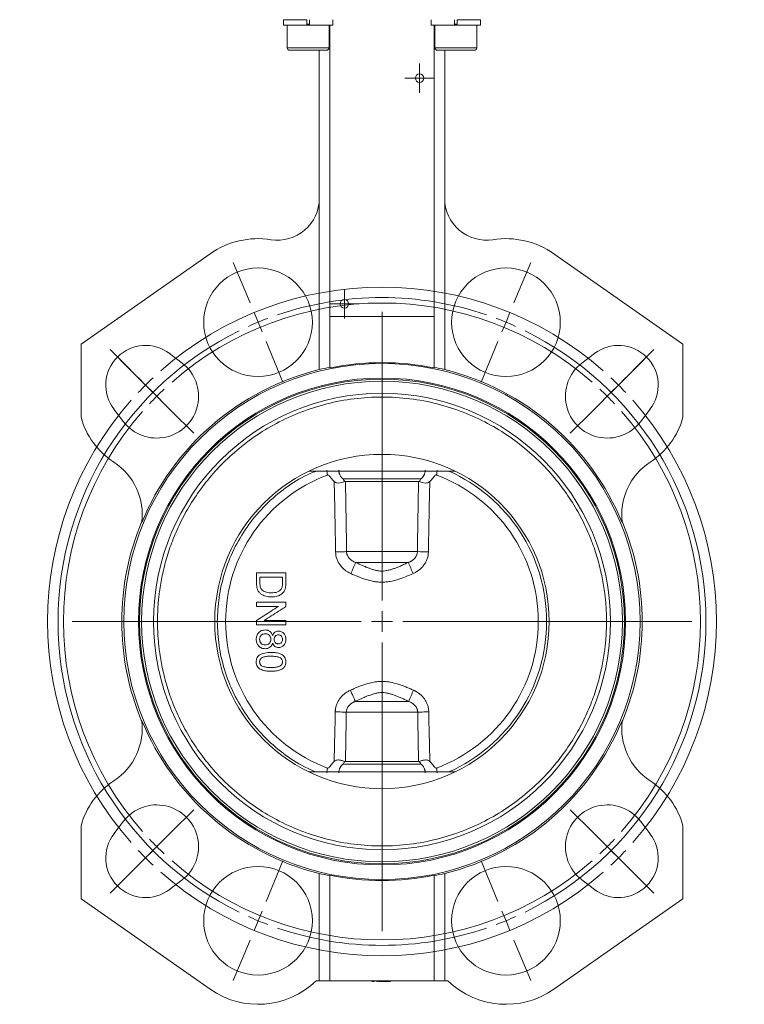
# Model space of a CAD drawing. Header units: millimetres. Extents: x 212 to 798, y -8 to 836.
# Tile 2 of 4: x 212 to 385, y 428 to 663. Entities that reach past the tile are written whole.
import ezdxf

# ---------------------------------------------------------------- set-up
doc = ezdxf.new("R2010")
doc.units = ezdxf.units.MM

# ---------------------------------------------------------------- blocks, each defined once
blk = doc.blocks.new('SW_CENTERMARKSYMBOL_4')
at = {"color": 0, "linetype": 'Continuous', "lineweight": 0}
for p, q in [((0, 2.5), (0, 3.525)), ((0, 0), (0, 2.5)), ((-2.5, 0), (-3.525, 0)), ((0, 0), (-2.5, 0)), ((0, 0), (0, -2.5)), ((0, 0), (2.5, 0)), ((2.5, 0), (3.525, 0)), ((0, -2.5), (0, -3.525))]:
    blk.add_line(p, q, dxfattribs=at)
blk = doc.blocks.new('SW_CENTERMARKSYMBOL_5')
at = {"color": 0, "linetype": 'Continuous', "lineweight": 0}
for p, q in [((0, 2.5), (0, 3.525)), ((0, 0), (0, 2.5)), ((-2.5, 0), (-3.525, 0)), ((0, 0), (-2.5, 0)), ((0, 0), (0, -2.5)), ((0, 0), (2.5, 0)), ((2.5, 0), (3.525, 0)), ((0, -2.5), (0, -3.525))]:
    blk.add_line(p, q, dxfattribs=at)
blk = doc.blocks.new('SW_CENTERMARKSYMBOL_6')
at = {"color": 0, "linetype": 'Continuous', "lineweight": 0}
for p, q in [((-1.91, 4.62), (-5.93, 14.32)), ((61.23, 4.62), (65.25, 14.32)), ((29.66, -66.6), (29.66, 2.5)), ((0, 0), (-0.96, 2.31)), ((0, 0), (0.96, -2.31)), ((59.32, 0), (58.36, -2.31)), ((59.32, 0), (60.27, 2.31)), ((1.91, -4.62), (5.93, -14.32)), ((57.4, -4.62), (53.38, -14.32)), ((-30.45, -11.5), (-35.4, -6.55)), ((89.76, -11.5), (94.71, -6.55)), ((-27.76, -14.18), (-33.06, -8.88)), ((87.08, -14.18), (92.38, -8.88)), ((-26.91, -15.03), (-28.68, -13.26)), ((86.23, -15.03), (87.99, -13.26)), ((-26.91, -15.03), (-25.14, -16.8)), ((-24.22, -17.72), (-25.99, -15.95)), ((83.54, -17.72), (85.31, -15.95)), ((86.23, -15.03), (84.46, -16.8)), ((-24.22, -17.72), (-22.46, -19.49)), ((-23.38, -18.57), (-18.43, -23.52)), ((82.69, -18.57), (77.74, -23.52)), ((83.54, -17.72), (81.77, -19.49)), ((-20.69, -21.25), (-15.38, -26.56)), ((80, -21.25), (74.7, -26.56)), ((29.66, -71.6), (29.66, -69.1)), ((24.66, -71.6), (-44.44, -71.6)), ((29.66, -71.6), (27.16, -71.6)), ((29.66, -71.6), (29.66, -74.1)), ((29.66, -71.6), (32.16, -71.6)), ((34.66, -71.6), (103.76, -71.6)), ((29.66, -76.6), (29.66, -145.7)), ((-20.69, -121.95), (-15.38, -116.64)), ((80, -121.95), (74.7, -116.64)), ((-23.38, -124.63), (-18.43, -119.68)), ((82.69, -124.63), (77.74, -119.68)), ((-24.22, -125.48), (-22.46, -123.71)), ((83.54, -125.48), (81.77, -123.71)), ((-26.91, -128.17), (-25.14, -126.4)), ((-24.22, -125.48), (-25.99, -127.25)), ((83.54, -125.48), (85.31, -127.25)), ((86.23, -128.17), (84.46, -126.4)), ((-27.76, -129.02), (-33.06, -134.32)), ((-26.91, -128.17), (-28.68, -129.94)), ((1.91, -138.58), (5.93, -128.88)), ((57.4, -138.58), (53.38, -128.88)), ((86.23, -128.17), (87.99, -129.94)), ((87.08, -129.02), (92.38, -134.32)), ((-30.45, -131.7), (-35.4, -136.65)), ((89.76, -131.7), (94.71, -136.65)), ((0, -143.2), (0.96, -140.89)), ((59.32, -143.2), (58.36, -140.89)), ((0, -143.2), (-0.96, -145.51)), ((59.32, -143.2), (60.27, -145.51)), ((-1.91, -147.82), (-5.93, -157.52)), ((61.23, -147.82), (65.25, -157.52))]:
    blk.add_line(p, q, dxfattribs=at)
for radius, start, end in [(80, 48.581, 131.419), (77.5, 71.1965, 108.8035), (76.2, 48.7596, 131.2404), (77.5, 110.6517, 112.5), (77.5, 67.5, 69.3483), (77.5, 116.1965, 243.8035), (77.5, 112.5, 114.3483), (77.5, 65.6517, 67.5), (77.5, 296.1965, 63.8035), (80, 133.2095, 135), (80, 45, 46.7905), (80, 135, 136.7905), (76.2, 133.1202, 135), (76.2, 45, 46.8798), (80, 43.2095, 45), (80, 138.581, 221.419), (76.2, 135, 136.8798), (76.2, 43.1202, 45), (80, 318.581, 41.419), (76.2, 138.7596, 221.2404), (76.2, 318.7596, 41.2404), (76.2, 223.1202, 225), (76.2, 315, 316.8798), (80, 223.2095, 225), (76.2, 225, 226.8798), (76.2, 313.1202, 315), (80, 315, 316.7905), (80, 225, 226.7905), (76.2, 228.7596, 311.2404), (80, 313.2095, 315), (80, 228.581, 311.419), (77.5, 245.6517, 247.5), (77.5, 247.5, 249.3483), (77.5, 290.6517, 292.5), (77.5, 292.5, 294.3483), (77.5, 251.1965, 288.8035)]:
    blk.add_arc((29.66, -71.6), radius, start, end, dxfattribs=at)

msp = doc.modelspace()

# ---------------------------------------------------------------- linework, layer by layer
at = {"color": 7, "linetype": 'Continuous', "lineweight": 15}
for p, q in [((274.83, 663.27), (274.83, 661.97)), ((280.4, 663.27), (274.83, 663.27)), ((280.4, 663.27), (280.4, 661.97)), ((281.05, 661.97), (281.05, 663.27)), ((286.63, 661.97), (286.63, 663.27)), ((310.18, 663.27), (310.18, 661.97)), ((315.76, 663.27), (315.76, 661.97)), ((321.98, 663.27), (316.41, 663.27)), ((316.41, 661.97), (316.41, 663.27)), ((321.98, 661.97), (321.98, 663.27)), ((280.4, 661.97), (274.83, 661.97)), ((275.73, 661.97), (275.73, 656.57)), ((281.05, 661.97), (280.4, 661.97)), ((286.63, 661.97), (281.05, 661.97)), ((285.73, 656.57), (285.73, 661.97)), ((285.9, 661.97), (285.9, 653.27)), ((285.93, 653.27), (285.93, 661.97)), ((315.76, 661.97), (310.18, 661.97)), ((310.87, 661.97), (310.87, 653.27)), ((310.9, 653.27), (310.9, 661.97)), ((311.08, 661.97), (311.08, 656.57)), ((316.41, 661.97), (315.76, 661.97)), ((321.98, 661.97), (316.41, 661.97)), ((321.08, 656.57), (321.08, 661.97)), ((285.13, 655.97), (276.33, 655.97)), ((283.4, 655.97), (283.4, 620.51)), ((316.08, 655.97), (311.68, 655.97)), ((313.4, 655.97), (313.4, 620.51)), ((320.48, 655.97), (316.08, 655.97)), ((285.9, 653.27), (285.93, 653.27)), ((285.9, 592.27), (285.9, 653.27)), ((310.87, 653.27), (310.9, 653.27)), ((310.9, 653.27), (310.9, 592.27)), ((283.4, 579.58), (283.4, 620.51)), ((313.4, 620.51), (313.4, 579.58)), ((257.28, 607.26), (226.4, 585.64)), ((339.53, 607.26), (370.4, 585.64)), ((285.9, 592.27), (285.9, 579.95)), ((310.9, 592.27), (285.9, 592.27)), ((310.9, 579.95), (310.9, 592.27)), ((226.4, 585.64), (226.4, 568.14)), ((370.4, 585.64), (370.4, 568.14)), ((247.61, 583.39), (250.6, 581.1)), ((349.2, 583.39), (346.21, 581.1)), ((236.58, 567.08), (234.29, 570.07)), ((360.23, 567.08), (362.52, 570.07)), ((280.97, 555.27), (315.84, 555.27)), ((289.08, 553.4), (307.73, 553.4)), ((307.15, 552.77), (289.66, 552.77)), ((306.88, 536.01), (289.93, 536.01)), ((292.09, 533.41), (304.72, 533.41)), ((269.21, 528.46), (269.21, 529.9)), ((274.6, 529.9), (274.6, 528.48)), ((268.4, 523.89), (268.4, 522.9)), ((275.4, 522.85), (275.4, 523.89)), ((304.8, 500.14), (292.01, 500.14)), ((289.86, 497.54), (306.95, 497.54)), ((289.66, 485.77), (307.15, 485.77)), ((315.84, 483.27), (280.97, 483.27)), ((307.73, 485.15), (289.08, 485.15)), ((234.29, 468.48), (236.58, 471.47)), ((360.23, 471.47), (362.52, 468.48)), ((226.4, 470.41), (226.4, 452.91)), ((370.4, 452.91), (370.4, 470.41)), ((250.6, 457.45), (247.61, 455.16)), ((283.4, 433.27), (283.4, 458.97)), ((285.9, 433.27), (285.9, 458.58)), ((310.9, 433.27), (310.9, 458.58)), ((313.4, 433.27), (313.4, 458.97)), ((349.2, 455.16), (346.21, 457.45)), ((226.4, 452.91), (257.28, 431.29)), ((339.53, 431.29), (370.4, 452.91)), ((282.63, 433.27), (283.4, 433.27)), ((283.4, 433.27), (285.9, 433.27)), ((285.9, 433.27), (310.9, 433.27)), ((296.04, 433.17), (296.04, 433.27)), ((296.04, 433.17), (296.12, 433.17)), ((296.12, 433.17), (296.12, 433.27)), ((296.12, 433.17), (296.39, 433.17)), ((296.39, 433.17), (296.39, 433.27)), ((296.39, 433.17), (296.52, 433.17)), ((296.52, 433.17), (296.52, 433.27)), ((297.18, 433.27), (297.18, 433.16)), ((297.29, 433.17), (297.29, 433.27)), ((297.43, 433.16), (297.43, 433.27)), ((297.43, 433.17), (297.43, 433.27)), ((297.62, 433.17), (297.62, 433.27)), ((297.62, 433.17), (297.74, 433.17)), ((297.74, 433.17), (297.74, 433.27)), ((297.74, 433.17), (297.83, 433.17)), ((297.83, 433.17), (297.83, 433.27)), ((297.83, 433.17), (298.44, 433.17)), ((298.44, 433.17), (298.44, 433.27)), ((298.44, 433.17), (298.45, 433.17)), ((298.45, 433.17), (298.45, 433.27)), ((298.45, 433.16), (298.45, 433.17)), ((298.58, 433.17), (298.58, 433.27)), ((298.59, 433.16), (298.59, 433.27)), ((298.72, 433.17), (298.72, 433.27)), ((298.72, 433.17), (299.3, 433.17)), ((299.3, 433.17), (299.3, 433.27)), ((299.3, 433.17), (299.31, 433.17)), ((299.31, 433.17), (299.31, 433.27)), ((299.43, 433.17), (299.43, 433.27)), ((299.84, 433.17), (299.84, 433.27)), ((300.31, 433.16), (300.31, 433.27)), ((300.31, 433.17), (300.31, 433.27)), ((300.33, 433.17), (300.33, 433.27)), ((300.45, 433.16), (300.45, 433.27)), ((300.45, 433.17), (300.45, 433.27)), ((310.9, 433.27), (313.4, 433.27)), ((313.4, 433.27), (314.18, 433.27))]:
    msp.add_line(p, q, dxfattribs=at)
at = {"color": 8, "linetype": 'Continuous', "lineweight": 15}
for p, q in [((280.4, 662.22), (281.05, 662.22)), ((315.76, 662.22), (316.41, 662.22)), ((275.73, 656.57), (285.73, 656.57)), ((311.08, 656.57), (316.08, 656.57)), ((316.08, 656.57), (321.08, 656.57))]:
    msp.add_line(p, q, dxfattribs=at)
at = {"color": 7, "linetype": 'Continuous', "lineweight": 15}
for centre, radius in [((307.4, 649.27), 1.02), ((268.75, 590.88), 13), ((328.06, 590.88), 13), ((289.4, 595.27), 1.03), ((298.4, 519.27), 61.75), ((298.4, 519.27), 58.25), ((298.4, 519.27), 58), ((298.4, 519.27), 40), ((268.75, 447.67), 13), ((328.06, 447.67), 13)]:
    msp.add_circle(centre, radius, dxfattribs=at)
for centre, radius, start, end in [((276.33, 656.57), 0.6, 180, 270), ((285.13, 656.57), 0.6, 270, 0), ((311.68, 656.57), 0.6, 180, 270), ((320.48, 656.57), 0.6, 270, 0), ((273.4, 620.51), 10, 261.0678, 0), ((323.4, 620.51), 10, 180, 278.9322), ((268.75, 590.88), 20, 81.0678, 125), ((328.06, 590.88), 20, 55, 98.9322), ((241.84, 575.84), 9.5, 52.5608, 217.4392), ((354.97, 575.84), 9.5, 322.5608, 127.4392), ((244.52, 573.16), 10, 217.4392, 52.5608), ((298.4, 519.27), 61.95, 78.3586, 101.6414), ((352.29, 573.16), 10, 127.4392, 322.5608), ((298.4, 519.27), 62.14, 103.9686, 157.7108), ((298.4, 519.27), 62.14, 22.2892, 76.0314), ((298.4, 519.27), 57.5, 0, 180), ((298.4, 519.27), 54.63, 0, 180), ((244.52, 573.16), 18.8, 195.4748, 236.8561), ((352.29, 573.16), 18.8, 303.1439, 344.5252), ((226.04, 544.86), 15, 352.2909, 56.8561), ((370.77, 544.86), 15, 123.1439, 187.7091), ((298.4, 519.27), 37.4, 110.4099, 249.5901), ((298.4, 519.27), 37.4, 290.4099, 69.5901), ((298.4, 519.27), 62.25, 157.3468, 202.6532), ((298.4, 519.27), 62.25, 337.3468, 22.6532), ((310.04, 590.14), 54.23, 266.6659, 269.4336), ((230.79, 558.2), 66.12, 335.4678, 337.9769), ((366.01, 558.2), 66.12, 202.0231, 204.5322), ((298.4, 519.27), 57.5, 180, 360), ((298.4, 519.27), 54.63, 180, 0), ((356.3, 479.52), 55.48, 155.1534, 158.1751), ((226.04, 493.69), 15, 303.1439, 7.7091), ((298.4, 519.27), 62.14, 202.2892, 256.0314), ((298.4, 519.27), 62.14, 283.9686, 337.7108), ((370.77, 493.69), 15, 172.2909, 236.8561), ((244.52, 465.39), 18.8, 123.1439, 164.5252), ((352.29, 465.39), 18.8, 15.4748, 56.8561), ((244.52, 465.39), 10, 307.4392, 142.5608), ((352.29, 465.39), 10, 37.4392, 232.5608), ((241.84, 462.71), 9.5, 142.5608, 307.4392), ((354.97, 462.71), 9.5, 232.5608, 37.4392), ((298.4, 519.27), 61.96, 258.3619, 281.6381), ((268.75, 447.67), 20, 235, 313.9483), ((328.06, 447.67), 20, 226.0517, 305)]:
    msp.add_arc(centre, radius, start, end, dxfattribs=at)
at = {"color": 8, "linetype": 'Continuous', "lineweight": 15}
msp.add_arc((298.4, 519.27), 39.39, 293.9541, 66.0459, dxfattribs=at)
at = {"color": 7, "linetype": 'Continuous', "lineweight": 15}
for centre, start_param, end_param in [((296.06, 519.27), 1.736212, 1.777473), ((300.75, 519.27), 1.364119, 1.40538), ((296.06, 519.27), 4.505712, 4.546973), ((300.75, 519.27), 4.877805, 4.919066)]:
    msp.add_ellipse(centre, major_axis=(61.66, 0), ratio=0.999275, start_param=start_param, end_param=end_param, dxfattribs=at)
for points, knots in [([(352.11, 519.27), (352.11, 519.51), (352.11, 519.99), (352.1, 520.71), (352.07, 521.42), (352.04, 522.13), (352, 522.85), (351.94, 523.56), (351.88, 524.27), (351.81, 524.98), (351.73, 525.69), (351.59, 526.82), (351.35, 528.34), (350.98, 530.31), (350.52, 532.3), (349.77, 535.07), (348.58, 538.61), (346.71, 542.92), (344.33, 547.28), (341.39, 551.63), (337.86, 555.86), (333.73, 559.87), (328.99, 563.56), (323.68, 566.8), (317.86, 569.47), (311.63, 571.47), (305.09, 572.71), (298.4, 573.12), (291.72, 572.71), (285.18, 571.47), (278.95, 569.47), (273.13, 566.8), (267.82, 563.56), (263.08, 559.87), (258.95, 555.86), (255.42, 551.63), (252.48, 547.28), (250.1, 542.92), (248.23, 538.61), (247.04, 535.07), (246.29, 532.3), (245.83, 530.31), (245.46, 528.34), (245.19, 526.58), (244.99, 524.98), (244.86, 523.56), (244.77, 522.13), (244.71, 520.71), (244.7, 519.75), (244.7, 519.27)], [0, 0, 0, 0, 0.004244, 0.008485, 0.012723, 0.016961, 0.021197, 0.025434, 0.029671, 0.03391, 0.038152, 0.042396, 0.054021, 0.06565, 0.078008, 0.090369, 0.11661, 0.144426, 0.173846, 0.204877, 0.237495, 0.271641, 0.307215, 0.344074, 0.38203, 0.420851, 0.460273, 0.5, 0.539728, 0.57915, 0.617971, 0.655927, 0.692786, 0.72836, 0.762506, 0.795124, 0.826155, 0.855575, 0.883391, 0.909632, 0.92199, 0.934351, 0.945976, 0.957605, 0.966089, 0.974565, 0.983038, 0.991514, 1, 1, 1, 1]), ([(285.36, 554.33), (285.35, 554.41), (285.31, 554.56), (285.28, 554.8), (285.25, 555.04), (285.24, 555.28), (285.24, 555.44), (285.23, 555.52)], [0, 0, 0, 0, 0.200448, 0.400311, 0.599949, 0.799725, 1, 1, 1, 1]), ([(285.36, 554.33), (285.41, 554.34), (285.46, 554.34), (285.55, 554.31), (285.59, 554.29), (285.71, 554.21), (285.77, 554.14), (285.97, 553.93), (286.08, 553.78), (286.44, 553.34), (286.69, 553.06), (286.95, 552.79)], [0, 0, 0, 0, 0.0625, 0.0625, 0.125, 0.125, 0.25, 0.25, 0.5, 0.5, 1, 1, 1, 1]), ([(288.06, 555.52), (288.06, 555.47), (288.06, 555.37), (288.07, 555.21), (288.09, 555.06), (288.13, 554.91), (288.16, 554.77), (288.21, 554.62), (288.27, 554.48), (288.35, 554.29), (288.47, 554.07), (288.65, 553.83), (288.85, 553.6), (289, 553.46), (289.08, 553.4)], [0, 0, 0, 0, 0.062269, 0.12466, 0.187138, 0.24967, 0.31222, 0.374758, 0.437253, 0.499676, 0.624182, 0.749157, 0.874461, 1, 1, 1, 1]), ([(307.73, 553.4), (307.78, 553.43), (307.86, 553.51), (307.99, 553.63), (308.1, 553.76), (308.21, 553.9), (308.31, 554.04), (308.4, 554.19), (308.5, 554.38), (308.6, 554.62), (308.69, 554.91), (308.74, 555.21), (308.75, 555.42), (308.75, 555.52)], [0, 0, 0, 0, 0.0717152, 0.1433631, 0.2149327, 0.2864075, 0.357765, 0.4289782, 0.5000161, 0.6250122, 0.7501788, 0.8752647, 1, 1, 1, 1]), ([(309.85, 552.79), (310.12, 553.06), (310.37, 553.35), (310.73, 553.79), (310.84, 553.93), (311.04, 554.14), (311.1, 554.21), (311.22, 554.29), (311.26, 554.32), (311.35, 554.34), (311.4, 554.34), (311.45, 554.33)], [0, 0, 0, 0, 0.5, 0.5, 0.75, 0.75, 0.875, 0.875, 0.9375, 0.9375, 1, 1, 1, 1]), ([(311.57, 555.52), (311.57, 555.44), (311.57, 555.28), (311.56, 555.04), (311.53, 554.8), (311.49, 554.56), (311.46, 554.41), (311.45, 554.33)], [0, 0, 0, 0, 0.200237, 0.399994, 0.599632, 0.799514, 1, 1, 1, 1]), ([(286.95, 552.79), (287.05, 552.69), (287.16, 552.61), (287.39, 552.49), (287.52, 552.45), (287.9, 552.38), (288.15, 552.41), (288.61, 552.49), (288.82, 552.56), (289.19, 552.69), (289.35, 552.75), (289.48, 552.81)], [0, 0, 0, 0, 0.125, 0.125, 0.25, 0.25, 0.5, 0.5, 0.75, 0.75, 1, 1, 1, 1]), ([(289.48, 552.81), (289.45, 552.86), (289.38, 552.96), (289.28, 553.1), (289.18, 553.25), (289.11, 553.34), (289.08, 553.4)], [0, 0, 0, 0, 0.242704, 0.500001, 0.722997, 1, 1, 1, 1]), ([(289.93, 536.01), (289.92, 536.8), (289.9, 538.38), (289.87, 540.75), (289.83, 543.14), (289.79, 545.53), (289.75, 547.94), (289.71, 550.35), (289.68, 551.97), (289.66, 552.77)], [0, 0, 0, 0, 0.14105, 0.282699, 0.42495, 0.567803, 0.711262, 0.855327, 1, 1, 1, 1]), ([(307.15, 552.77), (307.13, 551.97), (307.1, 550.35), (307.06, 547.94), (307.02, 545.53), (306.98, 543.14), (306.94, 540.75), (306.91, 538.38), (306.89, 536.8), (306.88, 536.01)], [0, 0, 0, 0, 0.144673, 0.288738, 0.432197, 0.57505, 0.717301, 0.85895, 1, 1, 1, 1]), ([(307.73, 553.4), (307.66, 553.29), (307.53, 553.1), (307.39, 552.9), (307.33, 552.81)], [0, 0, 0, 0, 0.535728, 1, 1, 1, 1]), ([(309.85, 552.79), (309.76, 552.69), (309.65, 552.61), (309.42, 552.49), (309.29, 552.45), (308.91, 552.38), (308.66, 552.41), (308.2, 552.49), (307.99, 552.56), (307.62, 552.69), (307.46, 552.75), (307.33, 552.81)], [0, 0, 0, 0, 0.125, 0.125, 0.25, 0.25, 0.5, 0.5, 0.75, 0.75, 1, 1, 1, 1]), ([(287.31, 535.92), (287.57, 535.92), (287.83, 535.93), (288.36, 535.94), (288.61, 535.95), (289.08, 535.96), (289.3, 535.97), (289.66, 535.99), (289.81, 536), (289.93, 536.01)], [0, 0, 0, 0, 0.25, 0.25, 0.5, 0.5, 0.75, 0.75, 1, 1, 1, 1]), ([(290.95, 530.75), (290.43, 530.98), (289.96, 531.26), (289.3, 531.77), (289.1, 531.96), (288.71, 532.36), (288.52, 532.58), (288.2, 533.02), (288.05, 533.26), (287.8, 533.75), (287.69, 534.01), (287.41, 534.81), (287.32, 535.35), (287.31, 535.92)], [0, 0, 0, 0, 0.25, 0.25, 0.375, 0.375, 0.5, 0.5, 0.625, 0.625, 0.75, 0.75, 1, 1, 1, 1]), ([(289.93, 536.01), (289.93, 535.96), (289.93, 535.86), (289.95, 535.71), (289.98, 535.56), (290.02, 535.41), (290.06, 535.26), (290.15, 535.03), (290.32, 534.71), (290.59, 534.35), (290.92, 534.04), (291.29, 533.78), (291.68, 533.57), (291.95, 533.46), (292.09, 533.41)], [0, 0, 0, 0, 0.041322, 0.082798, 0.124432, 0.166226, 0.208184, 0.25031, 0.374738, 0.501567, 0.625046, 0.751484, 0.874184, 1, 1, 1, 1]), ([(304.72, 533.41), (304.79, 533.43), (304.93, 533.49), (305.14, 533.58), (305.33, 533.68), (305.59, 533.83), (305.89, 534.04), (306.22, 534.36), (306.49, 534.71), (306.68, 535.07), (306.8, 535.41), (306.86, 535.7), (306.88, 535.91), (306.88, 536.01)], [0, 0, 0, 0, 0.064002, 0.127133, 0.189473, 0.251098, 0.377437, 0.500826, 0.626788, 0.750386, 0.834236, 0.917431, 1, 1, 1, 1]), ([(309.5, 535.92), (309.49, 535.36), (309.4, 534.81), (309.13, 534.02), (309.02, 533.76), (308.76, 533.27), (308.61, 533.03), (308.29, 532.58), (308.11, 532.36), (307.72, 531.96), (307.51, 531.78), (307.07, 531.44), (306.84, 531.28), (306.36, 530.99), (306.12, 530.86), (305.86, 530.75)], [0, 0, 0, 0, 0.25, 0.25, 0.375, 0.375, 0.5, 0.5, 0.625, 0.625, 0.75, 0.75, 0.875, 0.875, 1, 1, 1, 1]), ([(304.72, 533.41), (304.52, 533.32), (304.14, 533.14), (303.59, 532.88), (302.94, 532.59), (302.23, 532.29), (301.42, 531.98), (300.65, 531.72), (299.89, 531.51), (299.15, 531.37), (298.64, 531.34), (298.13, 531.34), (297.61, 531.38), (296.86, 531.52), (296.09, 531.74), (295.32, 532), (294.52, 532.32), (293.73, 532.65), (292.91, 533.02), (292.37, 533.28), (292.09, 533.41)], [0, 0, 0, 0, 0.048423, 0.094199, 0.137362, 0.206013, 0.268399, 0.331402, 0.388712, 0.445413, 0.5, 0.503031, 0.558375, 0.61598, 0.673878, 0.737609, 0.798967, 0.866348, 0.930376, 1, 1, 1, 1]), ([(268.4, 530.89), (269.18, 530.89), (270.74, 530.89), (273.07, 530.89), (274.63, 530.89), (275.4, 530.89)], [0, 0, 0, 0, 0.333334, 0.666666, 1, 1, 1, 1]), ([(268.4, 528.38), (268.4, 528.8), (268.4, 529.63), (268.4, 530.47), (268.4, 530.89)], [0, 0, 0, 0, 0.5, 1, 1, 1, 1]), ([(275.4, 530.89), (275.4, 530.49), (275.4, 529.69), (275.4, 528.89), (275.4, 528.49)], [0, 0, 0, 0, 0.5, 1, 1, 1, 1]), ([(305.86, 530.75), (305.27, 530.48), (304.67, 530.23), (303.45, 529.75), (302.84, 529.53), (301.6, 529.14), (300.97, 528.98), (299.99, 528.81), (299.66, 528.76), (299.01, 528.71), (298.68, 528.69), (298.02, 528.7), (297.7, 528.71), (297.04, 528.78), (296.71, 528.82), (295.74, 529), (295.11, 529.17), (293.89, 529.55), (293.29, 529.77), (292.11, 530.24), (291.52, 530.49), (290.95, 530.75)], [0, 0, 0, 0, 0.125, 0.125, 0.25, 0.25, 0.375, 0.375, 0.4375, 0.4375, 0.5, 0.5, 0.5625, 0.5625, 0.625, 0.625, 0.75, 0.75, 0.875, 0.875, 1, 1, 1, 1]), ([(268.4, 528.38), (268.41, 527.92), (268.45, 527.47), (268.62, 526.93), (268.67, 526.82), (268.77, 526.62), (268.83, 526.52), (269.02, 526.23), (269.18, 526.06), (269.54, 525.77), (269.73, 525.65), (270.15, 525.46), (270.36, 525.38), (270.8, 525.25), (271.03, 525.21), (271.48, 525.16), (271.71, 525.15), (271.94, 525.14)], [0, 0, 0, 0, 0.25, 0.25, 0.3125, 0.3125, 0.375, 0.375, 0.5, 0.5, 0.625, 0.625, 0.75, 0.75, 0.875, 0.875, 1, 1, 1, 1]), ([(274.6, 529.9), (273.7, 529.9), (271.9, 529.9), (270.11, 529.9), (269.21, 529.9)], [0, 0, 0, 0, 0.5, 1, 1, 1, 1]), ([(269.71, 526.81), (269.6, 526.91), (269.52, 527.03), (269.38, 527.29), (269.33, 527.43), (269.23, 527.86), (269.22, 528.16), (269.21, 528.46)], [0, 0, 0, 0, 0.25, 0.25, 0.5, 0.5, 1, 1, 1, 1]), ([(274.6, 528.48), (274.59, 528.29), (274.59, 528.09), (274.56, 527.8), (274.55, 527.7), (274.51, 527.51), (274.49, 527.42), (274.45, 527.33)], [0, 0, 0, 0, 0.5, 0.5, 0.75, 0.75, 1, 1, 1, 1]), ([(275.3, 527.26), (275.35, 527.46), (275.37, 527.67), (275.4, 528.08), (275.4, 528.29), (275.4, 528.49)], [0, 0, 0, 0, 0.5, 0.5, 1, 1, 1, 1]), ([(271.96, 526.13), (271.76, 526.14), (271.56, 526.14), (271.16, 526.18), (270.96, 526.21), (270.57, 526.31), (270.39, 526.38), (270.03, 526.56), (269.86, 526.67), (269.71, 526.81)], [0, 0, 0, 0, 0.25, 0.25, 0.5, 0.5, 0.75, 0.75, 1, 1, 1, 1]), ([(271.94, 525.14), (272.47, 525.15), (272.99, 525.21), (273.75, 525.46), (273.99, 525.58), (274.43, 525.87), (274.63, 526.04), (274.8, 526.24)], [0, 0, 0, 0, 0.5, 0.5, 0.75, 0.75, 1, 1, 1, 1]), ([(274.45, 527.33), (274.4, 527.21), (274.34, 527.11), (274.2, 526.91), (274.11, 526.82), (273.84, 526.57), (273.62, 526.44), (273.17, 526.27), (272.93, 526.21), (272.45, 526.15), (272.2, 526.13), (271.96, 526.13)], [0, 0, 0, 0, 0.125, 0.125, 0.25, 0.25, 0.5, 0.5, 0.75, 0.75, 1, 1, 1, 1]), ([(274.8, 526.24), (274.92, 526.39), (275.03, 526.55), (275.16, 526.8), (275.19, 526.89), (275.26, 527.07), (275.28, 527.17), (275.3, 527.26)], [0, 0, 0, 0, 0.5, 0.5, 0.75, 0.75, 1, 1, 1, 1]), ([(268.4, 523.89), (269.18, 523.89), (270.74, 523.89), (273.07, 523.89), (274.63, 523.89), (275.4, 523.89)], [0, 0, 0, 0, 0.333334, 0.666666, 1, 1, 1, 1]), ([(268.4, 519.55), (268.98, 519.92), (270.15, 520.66), (271.89, 521.78), (273.05, 522.53), (273.63, 522.9)], [0, 0, 0, 0, 0.3333341, 0.6666659, 1, 1, 1, 1]), ([(273.63, 522.9), (272.76, 522.9), (271.02, 522.9), (269.27, 522.9), (268.4, 522.9)], [0, 0, 0, 0, 0.5, 1, 1, 1, 1]), ([(275.4, 522.85), (274.82, 522.47), (273.66, 521.73), (271.92, 520.61), (270.76, 519.86), (270.18, 519.49)], [0, 0, 0, 0, 0.333334, 0.6666658, 1, 1, 1, 1]), ([(243.78, 519.27), (243.73, 519.27), (243.66, 519.27), (243.48, 519.27), (243.36, 519.27), (243.06, 519.27), (242.89, 519.27), (242.5, 519.27), (242.3, 519.27), (241.9, 519.27), (241.71, 519.27), (241.39, 519.27), (241.26, 519.27), (241.06, 519.27), (241, 519.27), (240.92, 519.27), (240.9, 519.27), (240.9, 519.27)], [0, 0, 0, 0, 0.125, 0.125, 0.25, 0.25, 0.375, 0.375, 0.5, 0.5, 0.625, 0.625, 0.75, 0.75, 0.875, 0.875, 1, 1, 1, 1]), ([(243.78, 519.27), (243.85, 519.27), (243.98, 519.27), (244.31, 519.27), (244.51, 519.27), (244.7, 519.27)], [0, 0, 0, 0, 0.5, 0.5, 1, 1, 1, 1]), ([(244.7, 519.27), (244.7, 519.04), (244.7, 518.56), (244.71, 517.84), (244.74, 517.13), (244.77, 516.42), (244.81, 515.7), (244.87, 514.99), (244.93, 514.28), (245, 513.57), (245.08, 512.86), (245.22, 511.73), (245.46, 510.2), (245.83, 508.24), (246.29, 506.25), (247.04, 503.48), (248.23, 499.94), (250.1, 495.63), (252.48, 491.27), (255.42, 486.92), (258.95, 482.69), (263.08, 478.68), (267.82, 474.99), (273.13, 471.75), (278.95, 469.08), (285.18, 467.08), (291.72, 465.84), (298.4, 465.43), (305.09, 465.84), (311.63, 467.08), (317.86, 469.08), (323.68, 471.75), (328.99, 474.99), (333.73, 478.68), (337.86, 482.69), (341.39, 486.92), (344.33, 491.27), (346.71, 495.63), (348.58, 499.94), (349.77, 503.48), (350.52, 506.25), (350.98, 508.24), (351.35, 510.2), (351.62, 511.97), (351.82, 513.56), (351.95, 514.99), (352.04, 516.42), (352.1, 517.84), (352.11, 518.8), (352.11, 519.27)], [0, 0, 0, 0, 0.0042439, 0.0084848, 0.0127235, 0.0169607, 0.0211973, 0.025434, 0.0296714, 0.0339104, 0.0381517, 0.0423961, 0.0540215, 0.0656498, 0.078008, 0.0903693, 0.1166104, 0.1444259, 0.1738459, 0.2048767, 0.2374947, 0.2716408, 0.3072152, 0.3440743, 0.3820298, 0.4208514, 0.4602725, 0.5000005, 0.5397284, 0.5791495, 0.6179711, 0.6559266, 0.6927857, 0.7283602, 0.7625063, 0.7951243, 0.826155, 0.855575, 0.8833905, 0.9096316, 0.9219899, 0.9343511, 0.9459764, 0.9576048, 0.9660894, 0.9745652, 0.9830382, 0.9915145, 1, 1, 1, 1]), ([(268.4, 518.5), (268.4, 518.76), (268.4, 519.02), (268.4, 519.27), (268.4, 519.37), (268.4, 519.46), (268.4, 519.55)], [0, 0, 0, 0, 0.000770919, 0.000770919, 0.000770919, 0.001043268, 0.001043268, 0.001043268, 0.001043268]), ([(275.4, 518.5), (274.63, 518.5), (273.07, 518.5), (270.74, 518.5), (269.18, 518.5), (268.4, 518.5)], [0, 0, 0, 0, 0.333334, 0.666666, 1, 1, 1, 1]), ([(270.18, 519.49), (271.05, 519.49), (272.79, 519.49), (274.53, 519.49), (275.4, 519.49)], [0, 0, 0, 0, 0.5, 1, 1, 1, 1]), ([(275.4, 518.5), (275.4, 518.76), (275.4, 519.02), (275.4, 519.27), (275.4, 519.35), (275.4, 519.42), (275.4, 519.49)], [0.0000000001, 0.0000000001, 0.0000000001, 0.0000000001, 0.0007709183, 0.0007709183, 0.0007709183, 0.0009871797, 0.0009871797, 0.0009871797, 0.0009871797]), ([(353.03, 519.27), (352.96, 519.27), (352.83, 519.27), (352.49, 519.27), (352.3, 519.27), (352.11, 519.27)], [0, 0, 0, 0, 0.5, 0.5, 1, 1, 1, 1]), ([(353.03, 519.27), (353.08, 519.27), (353.15, 519.27), (353.33, 519.27), (353.45, 519.27), (353.75, 519.27), (353.92, 519.27), (354.31, 519.27), (354.51, 519.27), (354.91, 519.27), (355.1, 519.27), (355.42, 519.27), (355.55, 519.27), (355.75, 519.27), (355.81, 519.27), (355.89, 519.27), (355.9, 519.27), (355.9, 519.27)], [0, 0, 0, 0, 0.125, 0.125, 0.25, 0.25, 0.375, 0.375, 0.5, 0.5, 0.625, 0.625, 0.75, 0.75, 0.875, 0.875, 1, 1, 1, 1]), ([(270.47, 517.25), (270.32, 517.24), (270.18, 517.23), (269.89, 517.18), (269.75, 517.14), (269.48, 517.04), (269.35, 516.97), (269.11, 516.8), (269, 516.7), (268.7, 516.39), (268.55, 516.14), (268.4, 515.73), (268.37, 515.58), (268.33, 515.3), (268.32, 515.15), (268.31, 515)], [0, 0, 0, 0, 0.125, 0.125, 0.25, 0.25, 0.375, 0.375, 0.5, 0.5, 0.75, 0.75, 0.875, 0.875, 1, 1, 1, 1]), ([(269.12, 515), (269.13, 515.09), (269.13, 515.18), (269.16, 515.35), (269.19, 515.44), (269.25, 515.61), (269.28, 515.69), (269.38, 515.85), (269.43, 515.92), (269.55, 516.05), (269.63, 516.11), (269.78, 516.2), (269.87, 516.23), (270.12, 516.32), (270.3, 516.35), (270.48, 516.35)], [0, 0, 0, 0, 0.125, 0.125, 0.25, 0.25, 0.375, 0.375, 0.5, 0.5, 0.625, 0.625, 0.75, 0.75, 1, 1, 1, 1]), ([(272.24, 515.92), (272.19, 516.11), (272.11, 516.3), (271.95, 516.55), (271.89, 516.63), (271.76, 516.78), (271.68, 516.85), (271.52, 516.97), (271.43, 517.02), (271.25, 517.1), (271.16, 517.14), (270.87, 517.22), (270.67, 517.24), (270.47, 517.25)], [0, 0, 0, 0, 0.25, 0.25, 0.375, 0.375, 0.5, 0.5, 0.625, 0.625, 0.75, 0.75, 1, 1, 1, 1]), ([(270.48, 516.35), (270.66, 516.35), (270.83, 516.32), (271.08, 516.23), (271.16, 516.19), (271.31, 516.1), (271.38, 516.04), (271.51, 515.92), (271.56, 515.85), (271.66, 515.71), (271.7, 515.63), (271.78, 515.38), (271.81, 515.2), (271.81, 515.02)], [0, 0, 0, 0, 0.25, 0.25, 0.375, 0.375, 0.5, 0.5, 0.625, 0.625, 0.75, 0.75, 1, 1, 1, 1]), ([(273.64, 516.98), (273.48, 516.97), (273.33, 516.95), (273.03, 516.86), (272.88, 516.79), (272.64, 516.6), (272.53, 516.48), (272.36, 516.21), (272.3, 516.07), (272.24, 515.92)], [0, 0, 0, 0, 0.25, 0.25, 0.5, 0.5, 0.75, 0.75, 1, 1, 1, 1]), ([(272.62, 515), (272.62, 515.14), (272.64, 515.27), (272.7, 515.48), (272.72, 515.54), (272.79, 515.66), (272.83, 515.72), (272.97, 515.88), (273.09, 515.96), (273.35, 516.06), (273.49, 516.08), (273.63, 516.08)], [0, 0, 0, 0, 0.25, 0.25, 0.375, 0.375, 0.5, 0.5, 0.75, 0.75, 1, 1, 1, 1]), ([(273.63, 516.08), (273.77, 516.07), (273.9, 516.04), (274.09, 515.96), (274.15, 515.93), (274.26, 515.85), (274.31, 515.81), (274.44, 515.66), (274.5, 515.53), (274.58, 515.28), (274.59, 515.14), (274.6, 515)], [0, 0, 0, 0, 0.25, 0.25, 0.375, 0.375, 0.5, 0.5, 0.75, 0.75, 1, 1, 1, 1]), ([(275.4, 515.02), (275.4, 515.26), (275.37, 515.51), (275.26, 515.86), (275.21, 515.98), (275.1, 516.19), (275.03, 516.3), (274.86, 516.48), (274.77, 516.56), (274.58, 516.71), (274.47, 516.78), (274.14, 516.93), (273.89, 516.97), (273.64, 516.98)], [0, 0, 0, 0, 0.25, 0.25, 0.375, 0.375, 0.5, 0.5, 0.625, 0.625, 0.75, 0.75, 1, 1, 1, 1]), ([(268.31, 515), (268.32, 514.72), (268.35, 514.43), (268.49, 514.02), (268.55, 513.89), (268.7, 513.64), (268.79, 513.52), (268.99, 513.31), (269.1, 513.22), (269.33, 513.05), (269.46, 512.98), (269.86, 512.81), (270.15, 512.77), (270.44, 512.76)], [0, 0, 0, 0, 0.25, 0.25, 0.375, 0.375, 0.5, 0.5, 0.625, 0.625, 0.75, 0.75, 1, 1, 1, 1]), ([(270.45, 513.66), (270.28, 513.66), (270.1, 513.69), (269.85, 513.78), (269.77, 513.82), (269.62, 513.91), (269.55, 513.96), (269.36, 514.15), (269.27, 514.31), (269.15, 514.64), (269.13, 514.82), (269.12, 515)], [0, 0, 0, 0, 0.25, 0.25, 0.375, 0.375, 0.5, 0.5, 0.75, 0.75, 1, 1, 1, 1]), ([(270.44, 512.76), (270.64, 512.76), (270.84, 512.79), (271.22, 512.9), (271.41, 512.98), (271.65, 513.16), (271.73, 513.22), (271.86, 513.37), (271.93, 513.45), (272.09, 513.69), (272.18, 513.88), (272.24, 514.07)], [0, 0, 0, 0, 0.25, 0.25, 0.5, 0.5, 0.625, 0.625, 0.75, 0.75, 1, 1, 1, 1]), ([(271.81, 515.02), (271.81, 514.84), (271.78, 514.66), (271.69, 514.41), (271.66, 514.33), (271.56, 514.17), (271.51, 514.1), (271.31, 513.91), (271.15, 513.82), (270.82, 513.69), (270.64, 513.66), (270.45, 513.66)], [0, 0, 0, 0, 0.25, 0.25, 0.375, 0.375, 0.5, 0.5, 0.75, 0.75, 1, 1, 1, 1]), ([(272.24, 514.07), (272.3, 513.92), (272.36, 513.78), (272.53, 513.53), (272.63, 513.41), (272.87, 513.22), (273.01, 513.14), (273.31, 513.05), (273.46, 513.03), (273.62, 513.03)], [0, 0, 0, 0, 0.25, 0.25, 0.5, 0.5, 0.75, 0.75, 1, 1, 1, 1]), ([(273.59, 513.93), (273.53, 513.93), (273.46, 513.93), (273.33, 513.96), (273.26, 513.98), (273.14, 514.03), (273.08, 514.06), (272.97, 514.14), (272.91, 514.19), (272.78, 514.34), (272.71, 514.46), (272.64, 514.72), (272.62, 514.86), (272.62, 515)], [0, 0, 0, 0, 0.125, 0.125, 0.25, 0.25, 0.375, 0.375, 0.5, 0.5, 0.75, 0.75, 1, 1, 1, 1]), ([(274.6, 515), (274.6, 514.93), (274.59, 514.87), (274.57, 514.73), (274.56, 514.66), (274.5, 514.46), (274.43, 514.34), (274.24, 514.14), (274.12, 514.06), (273.87, 513.95), (273.73, 513.93), (273.59, 513.93)], [0, 0, 0, 0, 0.125, 0.125, 0.25, 0.25, 0.5, 0.5, 0.75, 0.75, 1, 1, 1, 1]), ([(273.62, 513.03), (273.74, 513.03), (273.87, 513.04), (274.11, 513.09), (274.23, 513.13), (274.46, 513.23), (274.56, 513.3), (274.76, 513.45), (274.85, 513.53), (275.01, 513.72), (275.09, 513.82), (275.21, 514.04), (275.25, 514.16), (275.37, 514.51), (275.4, 514.76), (275.4, 515.02)], [0, 0, 0, 0, 0.125, 0.125, 0.25, 0.25, 0.375, 0.375, 0.5, 0.5, 0.625, 0.625, 0.75, 0.75, 1, 1, 1, 1]), ([(271.86, 511.86), (271.36, 511.86), (270.86, 511.83), (269.88, 511.64), (269.4, 511.47), (268.99, 511.18)], [0, 0, 0, 0, 0.5, 0.5, 1, 1, 1, 1]), ([(275.4, 509.62), (275.4, 509.82), (275.38, 510.02), (275.28, 510.4), (275.21, 510.59), (275.04, 510.84), (274.98, 510.92), (274.84, 511.06), (274.77, 511.13), (274.53, 511.31), (274.36, 511.41), (274, 511.57), (273.81, 511.64), (273.42, 511.74), (273.23, 511.77), (272.65, 511.85), (272.25, 511.86), (271.86, 511.86)], [0, 0, 0, 0, 0.125, 0.125, 0.25, 0.25, 0.3125, 0.3125, 0.375, 0.375, 0.5, 0.5, 0.625, 0.625, 0.75, 0.75, 1, 1, 1, 1]), ([(268.99, 511.18), (268.88, 511.08), (268.78, 510.98), (268.6, 510.75), (268.53, 510.62), (268.36, 510.21), (268.32, 509.91), (268.31, 509.62)], [0, 0, 0, 0, 0.25, 0.25, 0.5, 0.5, 1, 1, 1, 1]), ([(268.31, 509.62), (268.32, 509.42), (268.34, 509.22), (268.43, 508.84), (268.51, 508.65), (268.67, 508.4), (268.74, 508.32), (268.87, 508.18), (268.95, 508.11), (269.18, 507.93), (269.36, 507.83), (269.72, 507.67), (269.91, 507.6), (270.29, 507.5), (270.48, 507.47), (271.07, 507.39), (271.46, 507.38), (271.86, 507.38)], [0, 0, 0, 0, 0.125, 0.125, 0.25, 0.25, 0.3125, 0.3125, 0.375, 0.375, 0.5, 0.5, 0.625, 0.625, 0.75, 0.75, 1, 1, 1, 1]), ([(269.12, 509.62), (269.13, 509.76), (269.16, 509.9), (269.26, 510.17), (269.34, 510.29), (269.54, 510.5), (269.65, 510.58), (269.9, 510.72), (270.04, 510.77), (270.45, 510.88), (270.73, 510.92), (271.29, 510.96), (271.58, 510.96), (271.86, 510.97)], [0, 0, 0, 0, 0.125, 0.125, 0.25, 0.25, 0.375, 0.375, 0.5, 0.5, 0.75, 0.75, 1, 1, 1, 1]), ([(271.86, 508.27), (271.58, 508.27), (271.29, 508.28), (270.73, 508.33), (270.45, 508.36), (270.04, 508.47), (269.9, 508.52), (269.65, 508.65), (269.54, 508.74), (269.34, 508.95), (269.26, 509.07), (269.15, 509.33), (269.13, 509.48), (269.12, 509.62)], [0, 0, 0, 0, 0.25, 0.25, 0.5, 0.5, 0.625, 0.625, 0.75, 0.75, 0.875, 0.875, 1, 1, 1, 1]), ([(271.86, 510.97), (272.25, 510.96), (272.63, 510.95), (273.4, 510.85), (273.78, 510.76), (274.12, 510.56)], [0, 0, 0, 0, 0.5, 0.5, 1, 1, 1, 1]), ([(274.6, 509.63), (274.59, 509.56), (274.59, 509.49), (274.57, 509.35), (274.55, 509.28), (274.47, 509.08), (274.39, 508.96), (274.19, 508.75), (274.08, 508.66), (273.83, 508.52), (273.69, 508.47), (273.28, 508.36), (273, 508.33), (272.43, 508.28), (272.14, 508.27), (271.86, 508.27)], [0, 0, 0, 0, 0.0625, 0.0625, 0.125, 0.125, 0.25, 0.25, 0.375, 0.375, 0.5, 0.5, 0.75, 0.75, 1, 1, 1, 1]), ([(271.86, 507.38), (272.25, 507.38), (272.65, 507.39), (273.44, 507.5), (273.82, 507.6), (274.36, 507.84), (274.54, 507.93), (274.77, 508.11), (274.85, 508.18), (274.99, 508.32), (275.05, 508.4), (275.15, 508.57), (275.2, 508.66), (275.27, 508.84), (275.3, 508.93), (275.38, 509.22), (275.4, 509.42), (275.4, 509.62)], [0, 0, 0, 0, 0.25, 0.25, 0.5, 0.5, 0.625, 0.625, 0.6875, 0.6875, 0.75, 0.75, 0.8125, 0.8125, 0.875, 0.875, 1, 1, 1, 1]), ([(274.12, 510.56), (274.19, 510.5), (274.26, 510.45), (274.38, 510.31), (274.43, 510.24), (274.51, 510.08), (274.55, 509.99), (274.59, 509.81), (274.59, 509.72), (274.6, 509.63)], [0, 0, 0, 0, 0.25, 0.25, 0.5, 0.5, 0.75, 0.75, 1, 1, 1, 1]), ([(290.85, 502.83), (291.06, 502.92), (291.46, 503.1), (292.07, 503.36), (292.78, 503.65), (293.59, 503.97), (294.84, 504.39), (296.11, 504.73), (297.41, 504.91), (298.4, 504.96), (299.39, 504.91), (300.7, 504.73), (301.97, 504.39), (303.22, 503.97), (304.13, 503.62), (305.05, 503.23), (305.65, 502.96), (305.96, 502.83)], [0, 0, 0, 0, 0.043171, 0.084862, 0.125145, 0.189154, 0.249816, 0.37445, 0.437359, 0.499926, 0.562321, 0.625078, 0.750233, 0.810925, 0.874968, 0.935862, 1, 1, 1, 1]), ([(287.22, 497.66), (287.23, 497.73), (287.23, 497.87), (287.25, 498.08), (287.27, 498.28), (287.31, 498.56), (287.39, 498.89), (287.55, 499.43), (287.82, 500.07), (288.26, 500.78), (288.7, 501.31), (289.1, 501.7), (289.42, 501.97), (289.76, 502.22), (290.11, 502.44), (290.47, 502.65), (290.72, 502.77), (290.85, 502.83)], [0, 0, 0, 0, 0.0315382, 0.0628459, 0.0939687, 0.1249517, 0.1876622, 0.2495454, 0.3747325, 0.49917, 0.6244861, 0.6870937, 0.7490569, 0.8123963, 0.8751511, 0.9375976, 1, 1, 1, 1]), ([(292.01, 500.14), (291.98, 500.23), (291.93, 500.36), (291.78, 500.7), (291.69, 500.92), (291.48, 501.42), (291.35, 501.7), (291.1, 502.26), (290.97, 502.55), (290.85, 502.83)], [0, 0, 0, 0, 0.25, 0.25, 0.5, 0.5, 0.75, 0.75, 1, 1, 1, 1]), ([(292.01, 500.14), (292.21, 500.24), (292.6, 500.42), (293.16, 500.68), (293.82, 500.98), (294.55, 501.29), (295.37, 501.61), (296.16, 501.89), (296.94, 502.1), (297.69, 502.24), (298.45, 502.28), (299.21, 502.23), (299.97, 502.08), (300.74, 501.86), (301.52, 501.58), (302.33, 501.26), (303.14, 500.92), (303.97, 500.54), (304.52, 500.28), (304.8, 500.14)], [0, 0, 0, 0, 0.048748, 0.094774, 0.138108, 0.207156, 0.269716, 0.333636, 0.391476, 0.448525, 0.503404, 0.558293, 0.61555, 0.673312, 0.737152, 0.798532, 0.866109, 0.930197, 1, 1, 1, 1]), ([(305.96, 502.83), (306.04, 502.79), (306.21, 502.71), (306.45, 502.58), (306.69, 502.45), (306.93, 502.3), (307.16, 502.14), (307.41, 501.94), (307.7, 501.71), (308.1, 501.32), (308.55, 500.78), (308.99, 500.07), (309.26, 499.43), (309.42, 498.9), (309.51, 498.49), (309.57, 498.08), (309.58, 497.8), (309.59, 497.66)], [0, 0, 0, 0, 0.041311, 0.082604, 0.123954, 0.165438, 0.207136, 0.249129, 0.311259, 0.374034, 0.49943, 0.623671, 0.749237, 0.811432, 0.874464, 0.936859, 1, 1, 1, 1]), ([(292.01, 500.14), (291.94, 500.11), (291.8, 500.06), (291.6, 499.97), (291.4, 499.87), (291.14, 499.72), (290.84, 499.5), (290.52, 499.19), (290.25, 498.83), (290.06, 498.47), (289.95, 498.14), (289.88, 497.84), (289.87, 497.64), (289.86, 497.54)], [0, 0, 0, 0, 0.063898, 0.126995, 0.189366, 0.251081, 0.377312, 0.500839, 0.62674, 0.750406, 0.834284, 0.917484, 1, 1, 1, 1]), ([(306.95, 497.54), (306.94, 497.59), (306.94, 497.69), (306.92, 497.84), (306.89, 497.99), (306.86, 498.14), (306.81, 498.28), (306.72, 498.52), (306.56, 498.83), (306.28, 499.19), (305.96, 499.51), (305.6, 499.77), (305.21, 499.98), (304.94, 500.09), (304.8, 500.14)], [0, 0, 0, 0, 0.041302, 0.082778, 0.124425, 0.166244, 0.208233, 0.250391, 0.374844, 0.501566, 0.625166, 0.751477, 0.874308, 1, 1, 1, 1]), ([(286.95, 485.76), (286.97, 486.27), (286.99, 487.26), (287.04, 489.24), (287.1, 491.71), (287.15, 494.2), (287.2, 496.18), (287.21, 497.17), (287.22, 497.66)], [0, 0, 0, 0, 0.1275577, 0.2499967, 0.4999948, 0.7499975, 0.8780945, 1, 1, 1, 1]), ([(289.86, 497.54), (289.75, 497.55), (289.6, 497.57), (289.23, 497.59), (289.02, 497.6), (288.54, 497.62), (288.28, 497.63), (287.76, 497.65), (287.48, 497.65), (287.22, 497.66)], [0, 0, 0, 0, 0.25, 0.25, 0.5, 0.5, 0.75, 0.75, 1, 1, 1, 1]), ([(289.66, 485.77), (289.68, 486.57), (289.71, 488.14), (289.75, 490.51), (289.79, 492.86), (289.83, 495.21), (289.85, 496.76), (289.86, 497.54)], [0, 0, 0, 0, 0.201759, 0.402636, 0.602634, 0.801754, 1, 1, 1, 1]), ([(306.95, 497.54), (307.06, 497.55), (307.21, 497.57), (307.58, 497.59), (307.79, 497.6), (308.27, 497.62), (308.52, 497.63), (309.05, 497.65), (309.32, 497.65), (309.59, 497.66)], [0, 0, 0, 0, 0.25, 0.25, 0.5, 0.5, 0.75, 0.75, 1, 1, 1, 1]), ([(306.95, 497.54), (306.96, 496.76), (306.98, 495.21), (307.02, 492.86), (307.06, 490.51), (307.1, 488.14), (307.13, 486.57), (307.15, 485.77)], [0, 0, 0, 0, 0.1982455, 0.3973661, 0.5973638, 0.7982411, 1, 1, 1, 1]), ([(309.59, 497.66), (309.59, 497.17), (309.61, 496.18), (309.65, 494.2), (309.71, 491.71), (309.77, 489.24), (309.82, 487.26), (309.84, 486.27), (309.85, 485.76)], [0, 0, 0, 0, 0.121906, 0.250003, 0.500005, 0.750003, 0.872442, 1, 1, 1, 1]), ([(285.36, 484.22), (285.41, 484.21), (285.46, 484.21), (285.55, 484.24), (285.59, 484.26), (285.71, 484.34), (285.77, 484.41), (285.97, 484.62), (286.08, 484.76), (286.44, 485.2), (286.69, 485.49), (286.95, 485.76)], [0, 0, 0, 0, 0.0625, 0.0625, 0.125, 0.125, 0.25, 0.25, 0.5, 0.5, 1, 1, 1, 1]), ([(289.48, 485.74), (289.35, 485.8), (289.19, 485.86), (288.91, 485.96), (288.81, 485.99), (288.61, 486.05), (288.5, 486.08), (288.27, 486.12), (288.15, 486.14), (287.9, 486.15), (287.78, 486.15), (287.52, 486.1), (287.39, 486.06), (287.16, 485.94), (287.05, 485.86), (286.95, 485.76)], [0, 0, 0, 0, 0.25, 0.25, 0.375, 0.375, 0.5, 0.5, 0.625, 0.625, 0.75, 0.75, 0.875, 0.875, 1, 1, 1, 1]), ([(289.08, 485.15), (289.15, 485.26), (289.27, 485.45), (289.42, 485.65), (289.48, 485.74)], [0, 0, 0, 0, 0.5357318, 1, 1, 1, 1]), ([(307.33, 485.74), (307.46, 485.8), (307.62, 485.86), (307.9, 485.96), (308, 485.99), (308.2, 486.05), (308.31, 486.08), (308.54, 486.12), (308.66, 486.14), (308.91, 486.15), (309.03, 486.15), (309.29, 486.1), (309.42, 486.06), (309.65, 485.94), (309.76, 485.86), (309.85, 485.76)], [0, 0, 0, 0, 0.25, 0.25, 0.375, 0.375, 0.5, 0.5, 0.625, 0.625, 0.75, 0.75, 0.875, 0.875, 1, 1, 1, 1]), ([(307.33, 485.74), (307.36, 485.69), (307.43, 485.59), (307.53, 485.45), (307.63, 485.3), (307.7, 485.21), (307.73, 485.15)], [0, 0, 0, 0, 0.242704, 0.500001, 0.722997, 1, 1, 1, 1]), ([(309.85, 485.76), (310.12, 485.49), (310.37, 485.2), (310.73, 484.76), (310.84, 484.61), (311.04, 484.41), (311.1, 484.34), (311.22, 484.26), (311.26, 484.23), (311.35, 484.21), (311.4, 484.21), (311.45, 484.22)], [0, 0, 0, 0, 0.5, 0.5, 0.75, 0.75, 0.875, 0.875, 0.9375, 0.9375, 1, 1, 1, 1]), ([(285.23, 483.03), (285.24, 483.11), (285.24, 483.27), (285.25, 483.51), (285.28, 483.75), (285.31, 483.99), (285.35, 484.14), (285.36, 484.22)], [0, 0, 0, 0, 0.200237, 0.399994, 0.599632, 0.799514, 1, 1, 1, 1]), ([(289.08, 485.15), (289.03, 485.12), (288.95, 485.04), (288.82, 484.92), (288.71, 484.79), (288.6, 484.65), (288.5, 484.51), (288.41, 484.36), (288.31, 484.17), (288.21, 483.93), (288.12, 483.64), (288.07, 483.34), (288.06, 483.13), (288.06, 483.03)], [0, 0, 0, 0, 0.071715, 0.143363, 0.214933, 0.286407, 0.357765, 0.428978, 0.500016, 0.625012, 0.750179, 0.875265, 1, 1, 1, 1]), ([(308.75, 483.03), (308.75, 483.08), (308.75, 483.18), (308.74, 483.34), (308.71, 483.49), (308.68, 483.64), (308.64, 483.78), (308.6, 483.93), (308.54, 484.07), (308.46, 484.25), (308.34, 484.48), (308.16, 484.72), (307.96, 484.95), (307.81, 485.09), (307.73, 485.15)], [0, 0, 0, 0, 0.062269, 0.12466, 0.187138, 0.24967, 0.31222, 0.374758, 0.437253, 0.499676, 0.624182, 0.749157, 0.874461, 1, 1, 1, 1]), ([(311.45, 484.22), (311.46, 484.14), (311.49, 483.99), (311.53, 483.75), (311.56, 483.51), (311.57, 483.27), (311.57, 483.11), (311.57, 483.03)], [0, 0, 0, 0, 0.200448, 0.400311, 0.599949, 0.799725, 1, 1, 1, 1]), ([(297.18, 433.17), (297.18, 433.17), (297.18, 433.17), (297.18, 433.17), (297.19, 433.17), (297.21, 433.17), (297.22, 433.17), (297.25, 433.17), (297.27, 433.17), (297.28, 433.17), (297.29, 433.17)], [0, 0, 0, 0, 0.129097, 0.252046, 0.373905, 0.5010378, 0.6281707, 0.7513765, 0.872426, 1, 1, 1, 1]), ([(297.29, 433.17), (297.3, 433.17), (297.32, 433.17), (297.34, 433.17), (297.36, 433.17), (297.38, 433.17), (297.4, 433.17), (297.42, 433.17), (297.42, 433.17), (297.43, 433.17), (297.43, 433.17)], [0, 0, 0, 0, 0.127519, 0.249986, 0.371792, 0.49887, 0.625948, 0.748492, 0.870959, 1, 1, 1, 1]), ([(298.51, 433.17), (298.52, 433.17), (298.57, 433.17), (298.58, 433.17), (298.58, 433.17)], [0, 0, 0, 0, 0.2952452, 1, 1, 1, 1]), ([(299.43, 433.17), (299.43, 433.17), (299.44, 433.17), (299.45, 433.17), (299.46, 433.17), (299.48, 433.17), (299.49, 433.17), (299.52, 433.17), (299.54, 433.17), (299.57, 433.17), (299.6, 433.17), (299.63, 433.17), (299.66, 433.17), (299.69, 433.17), (299.73, 433.17), (299.76, 433.17), (299.8, 433.17), (299.83, 433.17), (299.84, 433.17)], [0, 0, 0, 0, 0.072625, 0.141977, 0.208985, 0.273957, 0.336889, 0.398745, 0.460116, 0.520825, 0.580994, 0.640152, 0.698622, 0.757271, 0.816427, 0.876254, 0.937165, 1, 1, 1, 1]), ([(299.84, 433.17), (299.86, 433.17), (299.9, 433.17), (299.96, 433.17), (300.01, 433.17), (300.07, 433.17), (300.12, 433.17), (300.16, 433.17), (300.2, 433.17), (300.24, 433.17), (300.27, 433.17), (300.29, 433.17), (300.3, 433.17), (300.31, 433.17), (300.31, 433.17)], [0, 0, 0, 0, 0.090254, 0.17854, 0.266093, 0.354631, 0.441886, 0.525747, 0.608114, 0.690197, 0.770821, 0.848326, 0.924012, 1, 1, 1, 1]), ([(300.36, 433.17), (300.38, 433.17), (300.43, 433.17), (300.44, 433.17), (300.45, 433.17)], [0, 0, 0, 0, 0.4751816, 1, 1, 1, 1])]:
    msp.add_open_spline(points, degree=3, knots=knots, dxfattribs=at)
at = {"color": 8, "linetype": 'Continuous', "lineweight": 15}
for points, knots in [([(259.01, 519.27), (259.09, 521.18), (259.26, 525.08), (260.61, 530.89), (262.84, 536.59), (265.99, 541.95), (269.96, 546.78), (274.62, 550.84), (278.91, 553.71), (281.73, 554.88), (282.68, 555.27)], [0, 0, 0, 0, 0.125479, 0.255946, 0.39014, 0.526553, 0.663517, 0.799325, 0.932352, 1, 1, 1, 1]), ([(259.01, 519.27), (258.87, 519.27), (258.67, 519.27), (258.52, 519.27), (258.48, 519.27)], [0, 0, 0, 0, 0.736015, 1, 1, 1, 1]), ([(282.68, 483.27), (281.73, 483.67), (278.91, 484.84), (274.62, 487.71), (269.96, 491.77), (265.99, 496.6), (262.84, 501.96), (260.61, 507.66), (259.26, 513.47), (259.09, 517.37), (259.01, 519.27)], [0, 0, 0, 0, 0.067648, 0.200675, 0.336483, 0.473447, 0.60986, 0.744054, 0.874521, 1, 1, 1, 1])]:
    msp.add_open_spline(points, degree=3, knots=knots, dxfattribs=at)
at = {"color": 7, "linetype": 'Continuous', "lineweight": 15}
for points in [[(287.31, 535.92), (287.22, 541.54), (287.1, 547.17), (286.95, 552.79)], [(289.48, 552.81), (289.55, 552.79), (289.61, 552.77), (289.66, 552.77)], [(307.15, 552.77), (307.2, 552.77), (307.26, 552.79), (307.33, 552.81)], [(309.85, 552.79), (309.71, 547.17), (309.59, 541.54), (309.5, 535.92)], [(289.66, 485.77), (289.61, 485.77), (289.55, 485.76), (289.48, 485.74)], [(307.33, 485.74), (307.26, 485.76), (307.2, 485.77), (307.15, 485.77)]]:
    msp.add_open_spline(points, degree=3, dxfattribs=at)

# ---------------------------------------------------------------- block references
at = {"color": 7, "linetype": 'Continuous', "lineweight": 0}
for name, p in [('SW_CENTERMARKSYMBOL_4', (307.4, 649.27)), ('SW_CENTERMARKSYMBOL_6', (268.75, 590.88)), ('SW_CENTERMARKSYMBOL_5', (289.4, 595.27))]:
    msp.add_blockref(name, p, dxfattribs=at)

doc.saveas('drawing.dxf')
